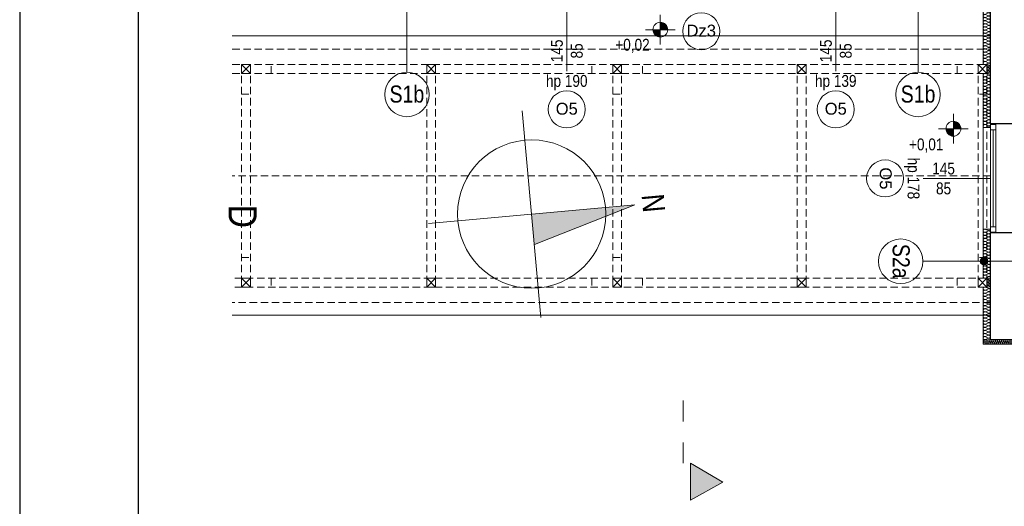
# Model space of a CAD drawing. Extents: x -543332 to -323966, y -9028 to 137422.
# Tile 2 of 250: x -511141 to -497853, y 30651 to 37214. Entities that reach past the tile are written whole.
import ezdxf

# ---------------------------------------------------------------- set-up
doc = ezdxf.new("R2010")
doc.units = 0
doc.header["$MEASUREMENT"] = 0
doc.linetypes.add('Dashed', pattern=[564.444447, 282.222223, -282.222223])
doc.linetypes.add('Krawędzie ukryte', pattern=[150, 100, -50])
for name, color, linetype in [('$ IE Tabela', 7, 'Continuous'), ('Arch ocieplenie', 8, 'Continuous'), ('Arch opisy', 8, 'Continuous'), ('INWENT RZĘDNE', 8, 'Continuous')]:
    doc.layers.add(name, color=color, linetype=linetype)
for name, color, linetype, lineweight in [('Arch ocieplenie_Nr_Pióra__44', 8, 'Continuous', 9), ('Arch opisy okien_Nr_Pióra__9', 8, 'Continuous', 9), ('Arch opisy_Nr_Pióra__1', 8, 'Continuous', 25), ('Arch opisy_Nr_Pióra__21', 8, 'Continuous', 9), ('Arch opisy_Nr_Pióra__9', 8, 'Continuous', 9), ('ARCH TABELA_Nr_Pióra__21', 8, 'Continuous', 9), ('Arch tabelki_Nr_Pióra__21', 8, 'Continuous', 9), ('Arch wykończenie_Nr_Pióra__3', 8, 'Continuous', 18), ('arch wypelnienia_Nr_Pióra__21', 8, 'Continuous', 9), ('INWENT KONST. DREWNIANA_Nr_Pióra__21', 8, 'Continuous', 9), ('INWENT OPISY_Nr_Pióra__21', 8, 'Continuous', 9), ('INWENT OPISY_Nr_Pióra__41', 8, 'Continuous', 15), ('INWENT RZĘDNE_Nr_Pióra__21', 8, 'Continuous', 9), ('INWENT TEREN_Nr_Pióra__21', 8, 'Continuous', 9), ('INWENT. OKNA_Nr_Pióra__21', 8, 'Continuous', 9), ('INWENT. OKNA_Nr_Pióra__5', 8, 'Continuous', 13), ('INWENT.ŚCIANY_Nr_Pióra__1', 8, 'Continuous', 25), ('INWENT.ŚCIANY_Nr_Pióra__21', 8, 'Continuous', 9)]:
    doc.layers.add(name, color=color, linetype=linetype, lineweight=lineweight)
doc.styles.add('GENERATED_STYLE_10', font='arial.ttf')
doc.styles.add('GENERATED_STYLE_3', font='ARIALN.TTF')
doc.styles.add('GENERATED_STYLE_7', font='ARIALN.TTF')

# ---------------------------------------------------------------- blocks, each defined once
blk = doc.blocks.new('Izolacja cieplna 14_14', base_point=(-498138, 32898))
at = {"layer": 'Arch ocieplenie_Nr_Pióra__44', "linetype": 'Continuous'}
for p, q in [((-498137, 32856), (-498126, 32880)), ((-498124, 32880), (-498114, 32856)), ((-498111, 32856), (-498101, 32880)), ((-498098, 32880), (-498088, 32856)), ((-498085, 32856), (-498075, 32880)), ((-498073, 32880), (-498062, 32856)), ((-498060, 32856), (-498049, 32880)), ((-498047, 32880), (-498036, 32856)), ((-498034, 32856), (-498023, 32880)), ((-498021, 32880), (-498010, 32856)), ((-498008, 32856), (-497997, 32880)), ((-497995, 32880), (-497984, 32856)), ((-497982, 32856), (-497971, 32880)), ((-497969, 32880), (-497958, 32856)), ((-497956, 32856), (-497945, 32880)), ((-497943, 32880), (-497932, 32856)), ((-497930, 32856), (-497919, 32880)), ((-497917, 32880), (-497906, 32856)), ((-497904, 32856), (-497894, 32880)), ((-497891, 32880), (-497881, 32856)), ((-497878, 32856), (-497868, 32880)), ((-497865, 32880), (-497855, 32856)), ((-497853, 32856), (-497842, 32880)), ((-497840, 32880), (-497829, 32856)), ((-497827, 32856), (-497816, 32880)), ((-497814, 32880), (-497803, 32856)), ((-497801, 32856), (-497790, 32880)), ((-497788, 32880), (-497777, 32856)), ((-497775, 32856), (-497764, 32880)), ((-497762, 32880), (-497751, 32856)), ((-497749, 32856), (-497738, 32880)), ((-497736, 32880), (-497725, 32856)), ((-497723, 32856), (-497712, 32880)), ((-497710, 32880), (-497699, 32856)), ((-497697, 32856), (-497686, 32880)), ((-497684, 32880), (-497674, 32856)), ((-497671, 32856), (-497661, 32880)), ((-497658, 32880), (-497648, 32856)), ((-497645, 32856), (-497635, 32880)), ((-497633, 32880), (-497622, 32856)), ((-497620, 32856), (-497609, 32880)), ((-497607, 32880), (-497596, 32856)), ((-497594, 32856), (-497583, 32880)), ((-497581, 32880), (-497570, 32856)), ((-497568, 32856), (-497557, 32880)), ((-497555, 32880), (-497544, 32856)), ((-497542, 32856), (-497531, 32880)), ((-497529, 32880), (-497518, 32856)), ((-497516, 32856), (-497505, 32880)), ((-497503, 32880), (-497492, 32856)), ((-497490, 32856), (-497479, 32880)), ((-497477, 32880), (-497466, 32856)), ((-497464, 32856), (-497454, 32880)), ((-497451, 32880), (-497441, 32856)), ((-497438, 32856), (-497428, 32880)), ((-497425, 32880), (-497415, 32856)), ((-497413, 32856), (-497402, 32880)), ((-497400, 32880), (-497389, 32856)), ((-497387, 32856), (-497376, 32880)), ((-497374, 32880), (-497363, 32856)), ((-497361, 32856), (-497350, 32880)), ((-497348, 32880), (-497337, 32856)), ((-497335, 32856), (-497324, 32880)), ((-497322, 32880), (-497311, 32856)), ((-497309, 32856), (-497298, 32880)), ((-497296, 32880), (-497285, 32856)), ((-497283, 32856), (-497272, 32880)), ((-497270, 32880), (-497259, 32856))]:
    blk.add_line(p, q, dxfattribs=at)
for centre, start_param, end_param in [((-498125, 32850), 2.728799, 6.695979), ((-498138, 32885), 5.870392, 7.853982), ((-498112, 32885), 5.870392, 9.837571), ((-498100, 32850), 2.728799, 6.695979), ((-498087, 32885), 5.870392, 9.837571), ((-498074, 32850), 2.728799, 6.695979), ((-498061, 32885), 5.870392, 9.837571), ((-498048, 32850), 2.728799, 6.695979), ((-498035, 32885), 5.870392, 9.837571), ((-498022, 32850), 2.728799, 6.695979), ((-498009, 32885), 5.870392, 9.837571), ((-497996, 32850), 2.728799, 6.695979), ((-497983, 32885), 5.870392, 9.837571), ((-497970, 32850), 2.728799, 6.695979), ((-497957, 32885), 5.870392, 9.837571), ((-497944, 32850), 2.728799, 6.695979), ((-497931, 32885), 5.870392, 9.837571), ((-497918, 32850), 2.728799, 6.695979), ((-497905, 32885), 5.870392, 9.837571), ((-497892, 32850), 2.728799, 6.695979), ((-497880, 32885), 5.870392, 9.837571), ((-497867, 32850), 2.728799, 6.695979), ((-497854, 32885), 5.870392, 9.837571), ((-497841, 32850), 2.728799, 6.695979), ((-497828, 32885), 5.870392, 9.837571), ((-497815, 32850), 2.728799, 6.695979), ((-497802, 32885), 5.870392, 9.837571), ((-497789, 32850), 2.728799, 6.695979), ((-497776, 32885), 5.870392, 9.837571), ((-497763, 32850), 2.728799, 6.695979), ((-497750, 32885), 5.870392, 9.837571), ((-497737, 32850), 2.728799, 6.695979), ((-497724, 32885), 5.870392, 9.837571), ((-497711, 32850), 2.728799, 6.695979), ((-497698, 32885), 5.870392, 9.837571), ((-497685, 32850), 2.728799, 6.695979), ((-497672, 32885), 5.870392, 9.837571), ((-497660, 32850), 2.728799, 6.695979), ((-497647, 32885), 5.870392, 9.837571), ((-497634, 32850), 2.728799, 6.695979), ((-497621, 32885), 5.870392, 9.837571), ((-497608, 32850), 2.728799, 6.695979), ((-497595, 32885), 5.870392, 9.837571), ((-497582, 32850), 2.728799, 6.695979), ((-497569, 32885), 5.870392, 9.837571), ((-497556, 32850), 2.728799, 6.695979), ((-497543, 32885), 5.870392, 9.837571), ((-497530, 32850), 2.728799, 6.695979), ((-497517, 32885), 5.870392, 9.837571), ((-497504, 32850), 2.728799, 6.695979), ((-497491, 32885), 5.870392, 9.837571), ((-497478, 32850), 2.728799, 6.695979), ((-497465, 32885), 5.870392, 9.837571), ((-497452, 32850), 2.728799, 6.695979), ((-497440, 32885), 5.870392, 9.837571), ((-497427, 32850), 2.728799, 6.695979), ((-497414, 32885), 5.870392, 9.837571), ((-497401, 32850), 2.728799, 6.695979), ((-497388, 32885), 5.870392, 9.837571), ((-497375, 32850), 2.728799, 6.695979), ((-497362, 32885), 5.870392, 9.837571), ((-497349, 32850), 2.728799, 6.695979), ((-497336, 32885), 5.870392, 9.837571), ((-497323, 32850), 2.728799, 6.695979), ((-497310, 32885), 5.870392, 9.837571), ((-497297, 32850), 2.728799, 6.695979), ((-497284, 32885), 5.870392, 9.837571), ((-497271, 32850), 2.728799, 6.695979), ((-497258, 32885), 1.570796, 3.554385)]:
    blk.add_ellipse(centre, major_axis=(12.9, 0), ratio=0.986126, start_param=start_param, end_param=end_param, dxfattribs=at)
blk = doc.blocks.new('Izolacja cieplna 14_15', base_point=(-498038, 33608))
at = {"layer": 'Arch ocieplenie_Nr_Pióra__44', "linetype": 'Continuous'}
for p, q in [((-498109, 33606), (-498068, 33589)), ((-498068, 33585), (-498109, 33568)), ((-498109, 33564), (-498068, 33547)), ((-498068, 33543), (-498109, 33526)), ((-498109, 33522), (-498068, 33505)), ((-498068, 33501), (-498109, 33484)), ((-498109, 33481), (-498068, 33463)), ((-498068, 33460), (-498109, 33442)), ((-498109, 33439), (-498068, 33421)), ((-498068, 33418), (-498109, 33401)), ((-498109, 33397), (-498068, 33380)), ((-498068, 33376), (-498109, 33359)), ((-498109, 33355), (-498068, 33338)), ((-498068, 33334), (-498109, 33317)), ((-498109, 33314), (-498068, 33296)), ((-498068, 33293), (-498109, 33275)), ((-498109, 33272), (-498068, 33254)), ((-498068, 33251), (-498109, 33234)), ((-498109, 33230), (-498068, 33213)), ((-498068, 33209), (-498109, 33192)), ((-498109, 33188), (-498068, 33171)), ((-498068, 33167), (-498109, 33150)), ((-498109, 33146), (-498068, 33129)), ((-498068, 33126), (-498109, 33108)), ((-498109, 33105), (-498068, 33087)), ((-498068, 33084), (-498109, 33066)), ((-498109, 33063), (-498068, 33046)), ((-498068, 33042), (-498109, 33025)), ((-498109, 33021), (-498068, 33004)), ((-498068, 33000), (-498109, 32983)), ((-498109, 32979), (-498068, 32962)), ((-498068, 32959), (-498109, 32941)), ((-498109, 32938), (-498068, 32920)), ((-498068, 32917), (-498109, 32899))]:
    blk.add_line(p, q, dxfattribs=at)
for centre, start_param, end_param in [((-498117, 33587), 1.158003, 5.125183), ((-498117, 33545), 1.158003, 5.125183), ((-498117, 33503), 1.158003, 5.125183), ((-498117, 33461), 1.158003, 5.125183), ((-498060, 33608), 4.299596, 6.283185), ((-498060, 33566), 4.299595, 8.266774), ((-498060, 33524), 4.299595, 8.266774), ((-498060, 33482), 4.299595, 8.266774), ((-498117, 33420), 1.158003, 5.125183), ((-498117, 33378), 1.158003, 5.125183), ((-498117, 33336), 1.158003, 5.125183), ((-498060, 33441), 4.299595, 8.266774), ((-498060, 33399), 4.299595, 8.266774), ((-498060, 33357), 4.299595, 8.266774), ((-498117, 33294), 1.158003, 5.125183), ((-498117, 33253), 1.158003, 5.125183), ((-498117, 33211), 1.158003, 5.125183), ((-498060, 33315), 4.299595, 8.266774), ((-498060, 33274), 4.299595, 8.266774), ((-498060, 33232), 4.299595, 8.266774), ((-498117, 33169), 1.158003, 5.125183), ((-498117, 33127), 1.158003, 5.125183), ((-498117, 33086), 1.158003, 5.125183), ((-498060, 33190), 4.299595, 8.266774), ((-498060, 33148), 4.299595, 8.266774), ((-498060, 33106), 4.299595, 8.266774), ((-498060, 33065), 4.299595, 8.266774), ((-498117, 33044), 1.158003, 5.125183), ((-498117, 33002), 1.158003, 5.125183), ((-498117, 32960), 1.158003, 5.125183), ((-498060, 33023), 4.299595, 8.266774), ((-498060, 32981), 4.299595, 8.266774), ((-498060, 32939), 4.299595, 8.266774), ((-498117, 32919), 1.158003, 5.125183), ((-498060, 32898), 6.283185, 8.266774)]:
    blk.add_ellipse(centre, major_axis=(21.3, 0), ratio=0.981876, start_param=start_param, end_param=end_param, dxfattribs=at)
blk = doc.blocks.new('Izolacja cieplna 14_17', base_point=(-498038, 34388))
at = {"layer": 'Arch ocieplenie_Nr_Pióra__44', "linetype": 'Continuous'}
for p, q in [((-498109, 34386), (-498068, 34369)), ((-498068, 34365), (-498109, 34348)), ((-498109, 34345), (-498068, 34327)), ((-498068, 34324), (-498109, 34307)), ((-498109, 34303), (-498068, 34286)), ((-498068, 34283), (-498109, 34266)), ((-498109, 34262), (-498068, 34245)), ((-498068, 34242), (-498109, 34224)), ((-498109, 34221), (-498068, 34204)), ((-498068, 34200), (-498109, 34183)), ((-498109, 34180), (-498068, 34162)), ((-498068, 34159), (-498109, 34142)), ((-498109, 34138), (-498068, 34121)), ((-498068, 34118), (-498109, 34101)), ((-498109, 34097), (-498068, 34080)), ((-498068, 34077), (-498109, 34059)), ((-498109, 34056), (-498068, 34039)), ((-498068, 34035), (-498109, 34018)), ((-498109, 34015), (-498068, 33997)), ((-498068, 33994), (-498109, 33977)), ((-498109, 33973), (-498068, 33956)), ((-498068, 33953), (-498109, 33936)), ((-498109, 33932), (-498068, 33915)), ((-498068, 33912), (-498109, 33894)), ((-498109, 33891), (-498068, 33874)), ((-498068, 33870), (-498109, 33853)), ((-498109, 33850), (-498068, 33832)), ((-498068, 33829), (-498109, 33812)), ((-498109, 33808), (-498068, 33791)), ((-498068, 33788), (-498109, 33771)), ((-498109, 33767), (-498068, 33750)), ((-498068, 33747), (-498109, 33729))]:
    blk.add_line(p, q, dxfattribs=at)
for centre, start_param, end_param in [((-498117, 34367), 1.158003, 5.125183), ((-498117, 34326), 1.158003, 5.125183), ((-498117, 34285), 1.158003, 5.125183), ((-498060, 34388), 4.299596, 6.283185), ((-498060, 34346), 4.299595, 8.266774), ((-498060, 34305), 4.299595, 8.266774), ((-498060, 34264), 4.299595, 8.266774), ((-498117, 34243), 1.158003, 5.125183), ((-498117, 34202), 1.158003, 5.125183), ((-498117, 34161), 1.158003, 5.125183), ((-498060, 34223), 4.299595, 8.266774), ((-498060, 34181), 4.299595, 8.266774), ((-498060, 34140), 4.299595, 8.266774), ((-498117, 34120), 1.158003, 5.125183), ((-498117, 34078), 1.158003, 5.125183), ((-498117, 34037), 1.158003, 5.125183), ((-498117, 33996), 1.158003, 5.125183), ((-498060, 34099), 4.299595, 8.266774), ((-498060, 34058), 4.299595, 8.266774), ((-498060, 34016), 4.299595, 8.266774), ((-498117, 33955), 1.158003, 5.125183), ((-498117, 33913), 1.158003, 5.125183), ((-498117, 33872), 1.158003, 5.125183), ((-498060, 33975), 4.299595, 8.266774), ((-498060, 33934), 4.299595, 8.266774), ((-498060, 33893), 4.299595, 8.266774), ((-498117, 33831), 1.158003, 5.125183), ((-498117, 33790), 1.158003, 5.125183), ((-498117, 33748), 1.158003, 5.125183), ((-498060, 33851), 4.299595, 8.266774), ((-498060, 33810), 4.299595, 8.266774), ((-498060, 33769), 4.299595, 8.266774), ((-498060, 33728), 0, 1.983589)]:
    blk.add_ellipse(centre, major_axis=(21.3, 0), ratio=0.969776, start_param=start_param, end_param=end_param, dxfattribs=at)
blk = doc.blocks.new('Izolacja cieplna 14_18', base_point=(-498038, 33728))
at = {"layer": 'Arch ocieplenie_Nr_Pióra__44', "linetype": 'Continuous'}
for p, q in [((-498073, 33727), (-498053, 33718)), ((-498053, 33717), (-498073, 33708)), ((-498073, 33707), (-498053, 33698)), ((-498053, 33697), (-498073, 33688)), ((-498073, 33687), (-498053, 33678)), ((-498053, 33677), (-498073, 33668)), ((-498073, 33667), (-498053, 33658)), ((-498053, 33657), (-498073, 33648)), ((-498073, 33647), (-498053, 33638)), ((-498053, 33637), (-498073, 33628)), ((-498073, 33627), (-498053, 33618)), ((-498053, 33617), (-498073, 33608))]:
    blk.add_line(p, q, dxfattribs=at)
for centre, start_param, end_param in [((-498078, 33718), 1.158003, 5.125183), ((-498078, 33698), 1.158003, 5.125183), ((-498078, 33678), 1.158003, 5.125183), ((-498078, 33658), 1.158003, 5.125183), ((-498078, 33638), 1.158003, 5.125183), ((-498078, 33618), 1.158003, 5.125183), ((-498049, 33728), 4.299596, 6.283185), ((-498049, 33708), 4.299595, 8.266774), ((-498049, 33688), 4.299595, 8.266774), ((-498049, 33668), 4.299595, 8.266774), ((-498049, 33648), 4.299595, 8.266774), ((-498049, 33628), 4.299595, 8.266774), ((-498049, 33608), 6.283185, 8.266774)]:
    blk.add_ellipse(centre, major_axis=(10.6, 0), ratio=0.94039, start_param=start_param, end_param=end_param, dxfattribs=at)
blk = doc.blocks.new('Izolacja cieplna 14_19', base_point=(-498038, 36608))
at = {"layer": 'Arch ocieplenie_Nr_Pióra__44', "linetype": 'Continuous'}
for p, q in [((-498073, 36607), (-498053, 36598)), ((-498053, 36597), (-498073, 36588)), ((-498073, 36587), (-498053, 36578)), ((-498053, 36577), (-498073, 36568)), ((-498073, 36567), (-498053, 36558)), ((-498053, 36557), (-498073, 36548)), ((-498073, 36547), (-498053, 36538)), ((-498053, 36537), (-498073, 36528)), ((-498073, 36527), (-498053, 36518)), ((-498053, 36517), (-498073, 36508)), ((-498073, 36507), (-498053, 36498)), ((-498053, 36497), (-498073, 36488))]:
    blk.add_line(p, q, dxfattribs=at)
for centre, start_param, end_param in [((-498078, 36598), 1.158003, 5.125183), ((-498078, 36578), 1.158003, 5.125183), ((-498078, 36558), 1.158003, 5.125183), ((-498078, 36538), 1.158003, 5.125183), ((-498049, 36608), 4.299596, 6.283185), ((-498049, 36588), 4.299595, 8.266774), ((-498049, 36568), 4.299595, 8.266774), ((-498049, 36548), 4.299595, 8.266774), ((-498078, 36518), 1.158003, 5.125183), ((-498078, 36498), 1.158003, 5.125183), ((-498049, 36528), 4.299595, 8.266774), ((-498049, 36508), 4.299595, 8.266774), ((-498049, 36488), 6.283185, 8.266774)]:
    blk.add_ellipse(centre, major_axis=(10.6, 0), ratio=0.94039, start_param=start_param, end_param=end_param, dxfattribs=at)
blk = doc.blocks.new('Izolacja cieplna 14_21', base_point=(-498038, 36488))
at = {"layer": 'Arch ocieplenie_Nr_Pióra__44', "linetype": 'Continuous'}
for p, q in [((-498109, 36486), (-498068, 36468)), ((-498068, 36464), (-498109, 36446)), ((-498109, 36443), (-498068, 36425)), ((-498068, 36421), (-498109, 36404)), ((-498109, 36400), (-498068, 36382)), ((-498068, 36378), (-498109, 36361)), ((-498109, 36357), (-498068, 36339)), ((-498068, 36336), (-498109, 36318)), ((-498109, 36314), (-498068, 36296)), ((-498068, 36293), (-498109, 36275)), ((-498109, 36271), (-498068, 36253)), ((-498068, 36250), (-498109, 36232)), ((-498109, 36228), (-498068, 36210)), ((-498068, 36207), (-498109, 36189)), ((-498109, 36185), (-498068, 36167)), ((-498068, 36164), (-498109, 36146)), ((-498109, 36142), (-498068, 36124)), ((-498068, 36121), (-498109, 36103)), ((-498109, 36099), (-498068, 36081)), ((-498068, 36078), (-498109, 36060)), ((-498109, 36056), (-498068, 36039)), ((-498068, 36035), (-498109, 36017)), ((-498109, 36013), (-498068, 35996)), ((-498068, 35992), (-498109, 35974)), ((-498109, 35971), (-498068, 35953)), ((-498068, 35949), (-498109, 35931)), ((-498109, 35928), (-498068, 35910)), ((-498068, 35906), (-498109, 35888)), ((-498109, 35885), (-498068, 35867)), ((-498068, 35863), (-498109, 35845)), ((-498109, 35842), (-498068, 35824)), ((-498068, 35820), (-498109, 35802)), ((-498109, 35799), (-498068, 35781)), ((-498068, 35777), (-498109, 35759))]:
    blk.add_line(p, q, dxfattribs=at)
for centre, start_param, end_param in [((-498117, 36466), 2.728799, 6.695979), ((-498117, 36423), 2.728799, 6.695979), ((-498060, 36488), 5.870392, 7.853982), ((-498060, 36445), 5.870392, 9.837571), ((-498060, 36402), 5.870392, 9.837571), ((-498117, 36380), 2.728799, 6.695979), ((-498117, 36337), 2.728799, 6.695979), ((-498117, 36294), 2.728799, 6.695979), ((-498117, 36251), 2.728799, 6.695979), ((-498060, 36359), 5.870392, 9.837571), ((-498060, 36316), 5.870392, 9.837571), ((-498060, 36273), 5.870392, 9.837571), ((-498117, 36209), 2.728799, 6.695979), ((-498117, 36166), 2.728799, 6.695979), ((-498117, 36123), 2.728799, 6.695979), ((-498060, 36230), 5.870392, 9.837571), ((-498060, 36187), 5.870392, 9.837571), ((-498060, 36144), 5.870392, 9.837571), ((-498117, 36080), 2.728799, 6.695979), ((-498117, 36037), 2.728799, 6.695979), ((-498117, 35994), 2.728799, 6.695979), ((-498060, 36101), 5.870392, 9.837571), ((-498060, 36058), 5.870392, 9.837571), ((-498060, 36015), 5.870392, 9.837571), ((-498117, 35951), 2.728799, 6.695979), ((-498117, 35908), 2.728799, 6.695979), ((-498117, 35865), 2.728799, 6.695979), ((-498060, 35972), 5.870392, 9.837571), ((-498060, 35929), 5.870392, 9.837571), ((-498060, 35886), 5.870392, 9.837571), ((-498117, 35822), 2.728799, 6.695979), ((-498117, 35779), 2.728799, 6.695979), ((-498060, 35844), 5.870392, 9.837571), ((-498060, 35801), 5.870392, 9.837571), ((-498060, 35758), 1.570796, 3.554385)]:
    blk.add_ellipse(centre, major_axis=(0, -21.5), ratio=0.990555, start_param=start_param, end_param=end_param, dxfattribs=at)
blk = doc.blocks.new('Izolacja cieplna 14_22', base_point=(-498038, 37328))
at = {"layer": 'Arch ocieplenie_Nr_Pióra__44', "linetype": 'Continuous'}
for p, q in [((-498109, 37326), (-498068, 37308)), ((-498068, 37305), (-498109, 37287)), ((-498109, 37283), (-498068, 37266)), ((-498068, 37262), (-498109, 37245)), ((-498109, 37241), (-498068, 37224)), ((-498068, 37220), (-498109, 37202)), ((-498109, 37199), (-498068, 37181)), ((-498068, 37178), (-498109, 37160)), ((-498109, 37156), (-498068, 37139)), ((-498068, 37135), (-498109, 37118)), ((-498109, 37114), (-498068, 37096)), ((-498068, 37093), (-498109, 37075)), ((-498109, 37072), (-498068, 37054)), ((-498068, 37051), (-498109, 37033)), ((-498109, 37029), (-498068, 37012)), ((-498068, 37008), (-498109, 36991)), ((-498109, 36987), (-498068, 36969)), ((-498068, 36966), (-498109, 36948)), ((-498109, 36945), (-498068, 36927)), ((-498068, 36923), (-498109, 36906)), ((-498109, 36902), (-498068, 36885)), ((-498068, 36881), (-498109, 36864)), ((-498109, 36860), (-498068, 36842)), ((-498068, 36839), (-498109, 36821)), ((-498109, 36818), (-498068, 36800)), ((-498068, 36796), (-498109, 36779)), ((-498109, 36775), (-498068, 36758)), ((-498068, 36754), (-498109, 36736)), ((-498109, 36733), (-498068, 36715)), ((-498068, 36712), (-498109, 36694)), ((-498109, 36691), (-498068, 36673)), ((-498068, 36669), (-498109, 36652)), ((-498109, 36648), (-498068, 36631)), ((-498068, 36627), (-498109, 36609))]:
    blk.add_line(p, q, dxfattribs=at)
for centre, start_param, end_param in [((-498117, 37306), 1.158003, 5.125183), ((-498117, 37264), 1.158003, 5.125183), ((-498117, 37222), 1.158003, 5.125183), ((-498060, 37328), 4.299596, 6.283185), ((-498060, 37285), 4.299595, 8.266774), ((-498060, 37243), 4.299595, 8.266774), ((-498060, 37201), 4.299595, 8.266774), ((-498117, 37179), 1.158003, 5.125183), ((-498117, 37137), 1.158003, 5.125183), ((-498117, 37095), 1.158003, 5.125183), ((-498117, 37052), 1.158003, 5.125183), ((-498060, 37158), 4.299595, 8.266774), ((-498060, 37116), 4.299595, 8.266774), ((-498060, 37074), 4.299595, 8.266774), ((-498117, 37010), 1.158003, 5.125183), ((-498117, 36968), 1.158003, 5.125183), ((-498117, 36925), 1.158003, 5.125183), ((-498060, 37031), 4.299595, 8.266774), ((-498060, 36989), 4.299595, 8.266774), ((-498060, 36946), 4.299595, 8.266774), ((-498117, 36883), 1.158003, 5.125183), ((-498117, 36841), 1.158003, 5.125183), ((-498117, 36798), 1.158003, 5.125183), ((-498060, 36904), 4.299595, 8.266774), ((-498060, 36862), 4.299595, 8.266774), ((-498060, 36819), 4.299595, 8.266774), ((-498117, 36756), 1.158003, 5.125183), ((-498117, 36714), 1.158003, 5.125183), ((-498117, 36671), 1.158003, 5.125183), ((-498060, 36777), 4.299595, 8.266774), ((-498060, 36735), 4.299595, 8.266774), ((-498060, 36692), 4.299595, 8.266774), ((-498060, 36650), 4.299595, 8.266774), ((-498117, 36629), 1.158003, 5.125183), ((-498060, 36608), 0, 1.983589)]:
    blk.add_ellipse(centre, major_axis=(21.3, 0), ratio=0.995704, start_param=start_param, end_param=end_param, dxfattribs=at)
blk = doc.blocks.new('Koty wysokościowe_11', base_point=(-498540, 35743))
at = {"layer": 'INWENT RZĘDNE_Nr_Pióra__21', "linetype": 'Continuous'}
for points in [[(-498540, 35743), (-498640, 35743), (-498632, 35705), (-498610, 35672), (-498578, 35651), (-498540, 35643)], [(-498540, 35743), (-498440, 35743), (-498447, 35781), (-498469, 35814), (-498501, 35835), (-498540, 35843)]]:
    blk.add_hatch(color=256, dxfattribs=at).paths.add_polyline_path(points, flags=0)
for p, q in [((-498540, 35543), (-498540, 35943)), ((-498740, 35743), (-498340, 35743))]:
    blk.add_line(p, q, dxfattribs=at)
blk.add_circle((-498540, 35743), 100, dxfattribs=at)
at = {"layer": 'INWENT RZĘDNE_Nr_Pióra__21', "insert": (-499139, 35422), "char_height": 160, "attachment_point": 7, "style": 'GENERATED_STYLE_3'}
blk.add_mtext('{+0,01}', dxfattribs=at)
blk = doc.blocks.new('Koty wysokościowe_28', base_point=(-502496, 37079))
at = {"layer": 'INWENT RZĘDNE_Nr_Pióra__21', "linetype": 'Continuous'}
for points in [[(-502496, 37079), (-502596, 37079), (-502588, 37041), (-502567, 37008), (-502534, 36986), (-502496, 36979)], [(-502496, 37079), (-502396, 37079), (-502404, 37117), (-502425, 37149), (-502458, 37171), (-502496, 37179)]]:
    blk.add_hatch(color=256, dxfattribs=at).paths.add_polyline_path(points, flags=0)
for p, q in [((-502496, 36879), (-502496, 37279)), ((-502696, 37079), (-502296, 37079))]:
    blk.add_line(p, q, dxfattribs=at)
blk.add_circle((-502496, 37079), 100, dxfattribs=at)
at = {"layer": 'INWENT RZĘDNE_Nr_Pióra__21', "insert": (-503103, 36766), "char_height": 160, "attachment_point": 7, "style": 'GENERATED_STYLE_3'}
blk.add_mtext('{+0,02}', dxfattribs=at)
blk = doc.blocks.new('Linia_49', base_point=(-497418, 33956))
at = {"layer": 'Arch opisy_Nr_Pióra__21', "linetype": 'Continuous'}
for points in [[(-498078, 33956), (-498082, 33975), (-498093, 33991), (-498109, 34002), (-498128, 34006), (-498147, 34002), (-498164, 33991), (-498175, 33975), (-498178, 33956), (-498175, 33937), (-498164, 33921), (-498147, 33910), (-498128, 33906), (-498109, 33910), (-498093, 33921), (-498082, 33937)], [(-497368, 33956), (-497372, 33975), (-497383, 33991), (-497399, 34002), (-497418, 34006), (-497437, 34002), (-497454, 33991), (-497465, 33975), (-497468, 33956), (-497465, 33937), (-497454, 33921), (-497437, 33910), (-497418, 33906), (-497399, 33910), (-497383, 33921), (-497372, 33937)]]:
    blk.add_hatch(color=256, dxfattribs=at).paths.add_polyline_path(points, flags=0)
blk.add_line((-497468, 33956), (-498078, 33956), dxfattribs=at)
for centre in [(-498128, 33956), (-497418, 33956)]:
    blk.add_circle(centre, 50, dxfattribs=at)
blk = doc.blocks.new('Linia_50', base_point=(-498128, 33956))
at = {"layer": 'Arch opisy_Nr_Pióra__21', "linetype": 'Continuous'}
blk.add_line((-498128, 33956), (-498951, 33956), dxfattribs=at)
blk.add_circle((-499251, 33956), 300, dxfattribs=at)
blk = doc.blocks.new('Linia_54', base_point=(-499017, 37328))
at = {"layer": 'Arch opisy_Nr_Pióra__21', "linetype": 'Continuous'}
blk.add_line((-499017, 37328), (-499017, 36505), dxfattribs=at)
blk.add_circle((-499017, 36205), 300, dxfattribs=at)
blk = doc.blocks.new('Linia_56', base_point=(-505915, 37328))
at = {"layer": 'Arch opisy_Nr_Pióra__21', "linetype": 'Continuous'}
blk.add_line((-505915, 37328), (-505915, 36505), dxfattribs=at)
blk.add_circle((-505915, 36205), 300, dxfattribs=at)
blk = doc.blocks.new('a3eee')
at = {"layer": '$ IE Tabela'}
for p, q in [((19730.8, 4176.8), (19730.8, 1206.8)), ((19890.8, 4096.8), (19890.8, 1286.8))]:
    blk.add_line(p, q, dxfattribs=at)

msp = doc.modelspace()

# ---------------------------------------------------------------- hatches: boundary and pattern name
at = {"layer": 'arch wypelnienia_Nr_Pióra__21', "linetype": 'Continuous'}
msp.add_hatch(color=256, dxfattribs=at).paths.add_polyline_path([(-502838, 34717), (-504195, 34183), (-504232, 34592)], flags=0)
at = {"layer": 'INWENT OPISY_Nr_Pióra__21', "linetype": 'Continuous'}
msp.add_hatch(color=256, dxfattribs=at).paths.add_polyline_path([(-501652, 30978), (-502088, 30733), (-502088, 31233)], flags=0)

# ---------------------------------------------------------------- linework, layer by layer
at = {"layer": 'Arch opisy_Nr_Pióra__9', "linetype": 'Continuous'}
for centre in [(-501943, 37058), (-503758, 36004), (-500128, 36004), (-499462, 35073)]:
    msp.add_circle(centre, 250, dxfattribs=at)
at = {"layer": 'ARCH TABELA_Nr_Pióra__21', "linetype": 'Continuous'}
for p, q in [((-504358, 35986), (-504106, 33197)), ((-505626, 34466), (-502838, 34717)), ((-504195, 34183), (-502838, 34717))]:
    msp.add_line(p, q, dxfattribs=at)
msp.add_circle((-504232, 34592), 1000, dxfattribs=at)
at = {"layer": 'Arch wykończenie_Nr_Pióra__3', "linetype": 'Continuous'}
for p, q in [((-498138, 36608), (-498138, 37328)), ((-498138, 35758), (-498138, 36488)), ((-498038, 35758), (-498138, 35758)), ((-498038, 34388), (-498138, 34388)), ((-498138, 34388), (-498138, 33728)), ((-498138, 33608), (-498138, 32838)), ((-498138, 32838), (-497258, 32838))]:
    msp.add_line(p, q, dxfattribs=at)
at = {"layer": 'INWENT KONST. DREWNIANA_Nr_Pióra__21', "linetype": 'Krawędzie ukryte'}
for p, q in [((-508272, 36818), (-498038, 36818)), ((-508272, 36608), (-498088, 36608)), ((-508148, 36608), (-508148, 33608)), ((-508028, 36608), (-508028, 33608)), ((-507748, 36488), (-507748, 36608)), ((-505648, 36608), (-505648, 33608)), ((-505528, 36608), (-505528, 33608)), ((-503418, 36488), (-503418, 36608)), ((-503138, 36608), (-503138, 33608)), ((-503018, 36608), (-503018, 33608)), ((-502738, 36488), (-502738, 36608)), ((-500648, 36608), (-500648, 33608)), ((-500528, 36608), (-500528, 33608)), ((-498488, 36488), (-498488, 36608)), ((-498208, 36608), (-498208, 33608)), ((-498088, 36608), (-498088, 33608)), ((-508272, 36488), (-498088, 36488)), ((-508148, 36208), (-508028, 36208)), ((-503138, 36208), (-503018, 36208)), ((-498088, 36208), (-498208, 36208)), ((-498038, 35108), (-508272, 35108)), ((-508148, 34008), (-508028, 34008)), ((-503138, 34008), (-503018, 34008)), ((-498088, 34008), (-498208, 34008)), ((-498088, 33728), (-508272, 33728)), ((-507748, 33728), (-507748, 33608)), ((-503418, 33728), (-503418, 33608)), ((-502738, 33728), (-502738, 33608)), ((-498488, 33728), (-498488, 33608)), ((-498088, 33608), (-508272, 33608)), ((-498038, 33398), (-508272, 33398))]:
    msp.add_line(p, q, dxfattribs=at)
at = {"layer": 'INWENT KONST. DREWNIANA_Nr_Pióra__21', "linetype": 'Continuous'}
for p, q in [((-508148, 36488), (-508148, 36608)), ((-508148, 36608), (-508028, 36608)), ((-508148, 36488), (-508028, 36608)), ((-508148, 36608), (-508028, 36488)), ((-508028, 36608), (-508028, 36488)), ((-505648, 36488), (-505648, 36608)), ((-505648, 36608), (-505528, 36608)), ((-505648, 36488), (-505528, 36608)), ((-505648, 36608), (-505528, 36488)), ((-505528, 36608), (-505528, 36488)), ((-503138, 36488), (-503138, 36608)), ((-503138, 36608), (-503018, 36608)), ((-503138, 36488), (-503018, 36608)), ((-503138, 36608), (-503018, 36488)), ((-503018, 36608), (-503018, 36488)), ((-500648, 36488), (-500648, 36608)), ((-500648, 36608), (-500528, 36608)), ((-500648, 36488), (-500528, 36608)), ((-500648, 36608), (-500528, 36488)), ((-500528, 36608), (-500528, 36488)), ((-498208, 36488), (-498208, 36608)), ((-498208, 36608), (-498088, 36608)), ((-498208, 36488), (-498088, 36608)), ((-498208, 36608), (-498088, 36488)), ((-498088, 36608), (-498088, 36488)), ((-508028, 36488), (-508148, 36488)), ((-505528, 36488), (-505648, 36488)), ((-503018, 36488), (-503138, 36488)), ((-500528, 36488), (-500648, 36488)), ((-498088, 36488), (-498208, 36488)), ((-508148, 33608), (-508148, 33728)), ((-508148, 33728), (-508028, 33728)), ((-508148, 33608), (-508028, 33728)), ((-508148, 33728), (-508028, 33608)), ((-508028, 33728), (-508028, 33608)), ((-505648, 33608), (-505648, 33728)), ((-505648, 33728), (-505528, 33728)), ((-505648, 33608), (-505528, 33728)), ((-505648, 33728), (-505528, 33608)), ((-505528, 33728), (-505528, 33608)), ((-503138, 33608), (-503138, 33728)), ((-503138, 33728), (-503018, 33728)), ((-503138, 33608), (-503018, 33728)), ((-503138, 33728), (-503018, 33608)), ((-503018, 33728), (-503018, 33608)), ((-500648, 33608), (-500648, 33728)), ((-500648, 33728), (-500528, 33728)), ((-500648, 33608), (-500528, 33728)), ((-500648, 33728), (-500528, 33608)), ((-500528, 33728), (-500528, 33608)), ((-498208, 33608), (-498208, 33728)), ((-498208, 33728), (-498088, 33728)), ((-498208, 33608), (-498088, 33728)), ((-498208, 33728), (-498088, 33608)), ((-498088, 33728), (-498088, 33608)), ((-508028, 33608), (-508148, 33608)), ((-505528, 33608), (-505648, 33608)), ((-503018, 33608), (-503138, 33608)), ((-500528, 33608), (-500648, 33608)), ((-498088, 33608), (-498208, 33608))]:
    msp.add_line(p, q, dxfattribs=at)
at = {"layer": 'INWENT OPISY_Nr_Pióra__41', "linetype": 'Dashed'}
msp.add_line((-502188, 32078), (-502188, 30978), dxfattribs=at)
at = {"layer": 'INWENT OPISY_Nr_Pióra__41', "linetype": 'Continuous'}
for p, q in [((-502088, 30733), (-502088, 31233)), ((-501652, 30978), (-502088, 31233)), ((-502088, 30733), (-501652, 30978))]:
    msp.add_line(p, q, dxfattribs=at)
at = {"layer": 'INWENT TEREN_Nr_Pióra__21', "linetype": 'Continuous'}
for p, q in [((-498038, 36998), (-508272, 36998)), ((-498038, 33228), (-508272, 33228))]:
    msp.add_line(p, q, dxfattribs=at)
at = {"layer": 'INWENT. OKNA_Nr_Pióra__5', "linetype": 'Continuous'}
for p, q in [((-503758, 37428), (-503758, 36518)), ((-500128, 37428), (-500128, 36518)), ((-498038, 34348), (-498038, 35798)), ((-498038, 35798), (-497968, 35798)), ((-497968, 34348), (-497968, 35798)), ((-498038, 35728), (-497968, 35728)), ((-498003, 35728), (-498003, 34418)), ((-498038, 35073), (-498948, 35073)), ((-498038, 34418), (-497968, 34418)), ((-497968, 34348), (-498038, 34348))]:
    msp.add_line(p, q, dxfattribs=at)
at = {"layer": 'INWENT.ŚCIANY_Nr_Pióra__1', "linetype": 'Continuous'}
for p, q in [((-498038, 35808), (-498038, 37428)), ((-497738, 35808), (-498038, 35808)), ((-497738, 34338), (-498038, 34338)), ((-498038, 32898), (-498038, 34338)), ((-497408, 32898), (-498038, 32898))]:
    msp.add_line(p, q, dxfattribs=at)
at = {"layer": 'INWENT.ŚCIANY_Nr_Pióra__21', "linetype": 'Continuous'}
msp.add_line((-498138, 34388), (-498138, 35758), dxfattribs=at)

# ---------------------------------------------------------------- block references
at = {"layer": '$ IE Tabela', "transparency": 33554687, "xscale": 10, "yscale": 10, "zscale": 10}
msp.add_blockref('a3eee', (-708448, 6893), dxfattribs=at)
at = {"layer": 'Arch ocieplenie', "color": 104, "linetype": 'Continuous', "lineweight": 13, "true_color": 0x029e21}
for name, p in [('Izolacja cieplna 14_22', (-498038, 37328)), ('Izolacja cieplna 14_19', (-498038, 36608)), ('Izolacja cieplna 14_21', (-498038, 36488)), ('Izolacja cieplna 14_17', (-498038, 34388)), ('Izolacja cieplna 14_18', (-498038, 33728)), ('Izolacja cieplna 14_15', (-498038, 33608)), ('Izolacja cieplna 14_14', (-498138, 32898))]:
    msp.add_blockref(name, p, dxfattribs=at)
at = {"layer": 'Arch opisy', "linetype": 'Continuous'}
for name, p in [('Linia_56', (-505915, 37328)), ('Linia_54', (-499017, 37328)), ('Linia_50', (-498128, 33956)), ('Linia_49', (-497418, 33956))]:
    msp.add_blockref(name, p, dxfattribs=at)
at = {"layer": 'INWENT RZĘDNE'}
for name, p in [('Koty wysokościowe_28', (-502496, 37079)), ('Koty wysokościowe_11', (-498540, 35743))]:
    msp.add_blockref(name, p, dxfattribs=at)

# ---------------------------------------------------------------- texts
at = {"layer": 'Arch opisy okien_Nr_Pióra__9', "linetype": 'Continuous', "char_height": 160, "attachment_point": 2, "style": 'GENERATED_STYLE_10'}
for s, insert in [('{Dz3}', (-501943, 37147)), ('{O5}', (-503758, 36093)), ('{O5}', (-500128, 36093))]:
    msp.add_mtext(s, dxfattribs=dict(at, insert=insert))
at = {"layer": 'Arch opisy okien_Nr_Pióra__9', "linetype": 'Continuous', "insert": (-499373, 35073), "char_height": 160, "attachment_point": 2, "rotation": 270, "style": 'GENERATED_STYLE_10'}
msp.add_mtext('{O5}', dxfattribs=at)
at = {"layer": 'Arch opisy_Nr_Pióra__1', "linetype": 'Continuous', "char_height": 230, "attachment_point": 2, "style": 'GENERATED_STYLE_7'}
for insert in [(-505915, 36326), (-499017, 36326)]:
    msp.add_mtext('{S1b}', dxfattribs=dict(at, insert=insert))
at = {"layer": 'Arch opisy_Nr_Pióra__1', "linetype": 'Continuous', "insert": (-499130, 33956), "char_height": 230, "attachment_point": 2, "rotation": 270, "style": 'GENERATED_STYLE_7'}
msp.add_mtext('{S2a}', dxfattribs=at)
at = {"layer": 'Arch tabelki_Nr_Pióra__21', "linetype": 'Continuous', "insert": (-502439, 34753), "char_height": 300, "attachment_point": 2, "rotation": 275.1455, "style": 'GENERATED_STYLE_7'}
msp.add_mtext('{N}', dxfattribs=at)
at = {"layer": 'INWENT OPISY_Nr_Pióra__21', "linetype": 'Continuous', "insert": (-507941, 34563), "char_height": 380, "attachment_point": 2, "rotation": 270, "style": 'GENERATED_STYLE_7'}
msp.add_mtext('{D}', dxfattribs=at)
at = {"layer": 'INWENT. OKNA_Nr_Pióra__21', "linetype": 'Continuous', "char_height": 160, "width": 709.23, "attachment_point": 2, "rotation": 90, "line_spacing_factor": 1.008016, "style": 'GENERATED_STYLE_7'}
for insert in [(-503972, 36793), (-500342, 36793)]:
    msp.add_mtext('{145\\P85}', dxfattribs=dict(at, insert=insert))
at = {"layer": 'INWENT. OKNA_Nr_Pióra__21', "linetype": 'Continuous', "char_height": 160, "attachment_point": 2, "style": 'GENERATED_STYLE_7'}
for s, insert in [('{hp 190}', (-503758, 36468)), ('{hp 139}', (-500128, 36468))]:
    msp.add_mtext(s, dxfattribs=dict(at, insert=insert))
at = {"layer": 'INWENT. OKNA_Nr_Pióra__21', "linetype": 'Continuous', "insert": (-498998, 35073), "char_height": 160, "attachment_point": 2, "rotation": 270, "style": 'GENERATED_STYLE_7'}
msp.add_mtext('{hp 178}', dxfattribs=at)
at = {"layer": 'INWENT. OKNA_Nr_Pióra__21', "linetype": 'Continuous', "insert": (-498673, 35287), "char_height": 160, "width": 709.23, "attachment_point": 2, "line_spacing_factor": 1.008016, "style": 'GENERATED_STYLE_7'}
msp.add_mtext('{145\\P85}', dxfattribs=at)

doc.saveas('drawing.dxf')
